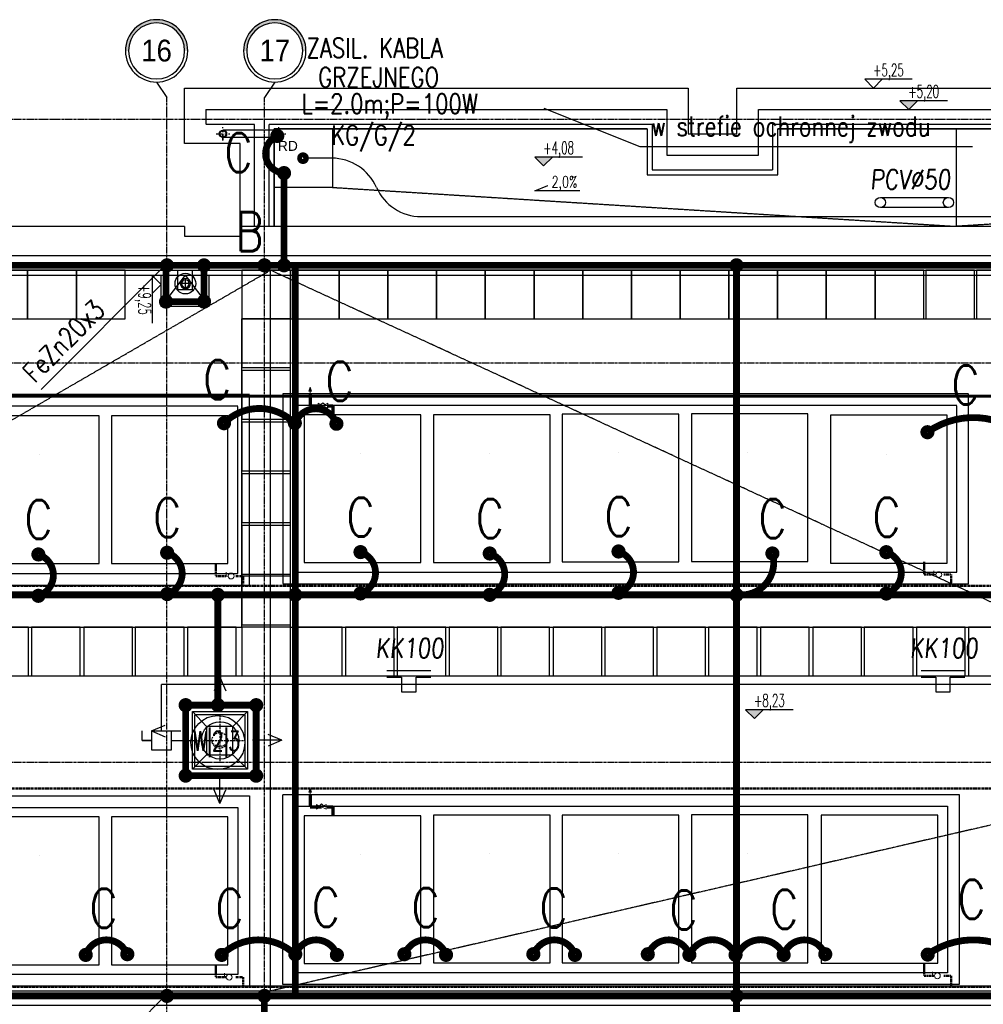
# Model space of a CAD drawing. Extents: x 3880 to 129921, y -116796 to -57711.
# Tile 69 of 110: x 54706 to 55695, y -92002 to -90991. Entities that reach past the tile are written whole.
import ezdxf
from ezdxf.enums import TextEntityAlignment as Align

# ---------------------------------------------------------------- set-up
doc = ezdxf.new("R2010")
doc.units = 0
doc.header["$LTSCALE"] = 2
for name, pattern in [('CENTER', [2, 1.25, -0.25, 0.25, -0.25]), ('DASHDOT2', [12.7, 6.35, -3.175, 0, -3.175]), ('DASHED', [0.75, 0.5, -0.25]), ('DIVIDE2', [0.625, 0.25, -0.125, 0, -0.125, 0, -0.125]), ('HIDDEN2', [0.1875, 0.125, -0.0625])]:
    doc.linetypes.add(name, pattern=pattern)
doc.layers.get('0').update_dxf_attribs({"color": 101, "linetype": 'CONTINUOUS'})
for name, color, linetype, lineweight in [('2DH_PLS_glp', 202, 'DASHED', 50), ('2DH_PLS_glz', 86, 'CONTINUOUS', 70), ('2DH_SYM', 41, 'CONTINUOUS', 18)]:
    doc.layers.add(name, color=color, linetype=linetype, lineweight=lineweight)
for name, color, linetype in [('E35', 6, 'CONTINUOUS'), ('E50', 3, 'CONTINUOUS'), ('Ins-kan', 54, 'CONTINUOUS'), ('Ins-went', 141, 'CONTINUOUS'), ('Ins-wod', 152, 'CONTINUOUS'), ('KOLEKTORY_BMK_SOLAR_2_51', 1, 'CONTINUOUS'), ('m-went-urządzenia', 51, 'CONTINUOUS'), ('Opis-rzedne', 52, 'CONTINUOUS'), ('Opis-spadki', 61, 'CONTINUOUS'), ('Opis-wykonczen', 2, 'CONTINUOUS'), ('Os-osie glowne', 1, 'CENTER'), ('Os-osie-opis', 2, 'CONTINUOUS'), ('Pzt-chodniki-hatch', 252, 'CONTINUOUS'), ('W-idok', 9, 'CONTINUOUS'), ('W-izol-w', 144, 'CONTINUOUS'), ('W-widok-spadki', 61, 'CONTINUOUS')]:
    doc.layers.add(name, color=color, linetype=linetype)
doc.styles.add('CP_ATTR', font='ROMANS.SHX')
doc.styles.add('dwg_opis duży', font='ARIAL.TTF', dxfattribs={"width": 0.9})
doc.styles.add('dwg_opis podstawowy', font='romans.shx', dxfattribs={"width": 0.9})
doc.styles.add('ROMANS', font='romans', dxfattribs={"width": 0.85})
doc.styles.add('TYTUL2', font='ARIAL.TTF')

# ---------------------------------------------------------------- blocks, each defined once
blk = doc.blocks.new('A$C396C56EA')
at = {"layer": 'E35'}
for p, q in [((0, 0), (45, 0)), ((0, -6.9), (15, -6.9)), ((15, -6.9), (15, -21.9)), ((30, -21.9), (30, -6.9)), ((30, -6.9), (45, -6.9)), ((15, -21.9), (30, -21.9))]:
    blk.add_line(p, q, dxfattribs=at)
blk = doc.blocks.new('_gkjgskfjgkdfh')
at = {"linetype": 'DASHDOT2', "ltscale": 0.5}
for points in [[(-7, 0), (7, 0)], [(0, -7), (0, 7)], [(0, 0), (0, -7)]]:
    blk.add_lwpolyline(points, dxfattribs=at)
at = {"ltscale": 2}
for radius in [3.75, 3.25]:
    blk.add_circle((0, 0), radius, dxfattribs=at)
blk = doc.blocks.new('SPADKI')
at = {"ltscale": 25}
blk.add_lwpolyline([(0, 0), (0, -70), (-8, -50), (-8, -50)], dxfattribs=at)
at = {"ltscale": 25, "style": 'ROMANS', "width": 0.7}
blk.add_attdef('SP%', text='', height=18, rotation=90, dxfattribs=at).set_placement((-4.9, -24), align=Align.CENTER)
blk = doc.blocks.new('dwg_kota kons 50')
blk.add_hatch(color=256).paths.add_polyline_path([(9, 9), (-9, 9), (0, 0)])
blk.add_lwpolyline([(39.75, 9), (-9, 9), (0, 0), (9, 9)])
at = {"style": 'dwg_opis podstawowy', "width": 0.6}
blk.add_attdef('KOTA_KONS', text='', height=12.75, dxfattribs=at).set_placement((15.375, 8.25), align=Align.BOTTOM_CENTER)
blk = doc.blocks.new('dwg_kota arch 50')
blk.add_lwpolyline([(39.75, 9), (-9, 9), (0, 0), (9, 9)])
at = {"style": 'dwg_opis podstawowy', "width": 0.6}
blk.add_attdef('KOTA_ARCH', text='', height=12.75, dxfattribs=at).set_placement((15.375, 8.25), align=Align.BOTTOM_CENTER)
blk = doc.blocks.new('_opis_osi_liczbowy')
blk.add_hatch(color=256).paths.add_polyline_path([(32, 32), (32, 28.8, -1), (32, -28.8), (32, -32, 1)])
for radius in [32, 28.8]:
    blk.add_circle((32, 0), radius)
at = {"style": 'dwg_opis duży', "width": 0.9}
blk.add_attdef('AXNAMEH', text='', height=22.4, rotation=90, dxfattribs=at).set_placement((32, 0), align=Align.MIDDLE_CENTER)
blk = doc.blocks.new('CPHS_858')
for p, q in [((0, 0.75), (-0.15, 0.35)), ((-0.15, 0.35), (0.15, 0.35)), ((0.15, 0.35), (0, 0.75)), ((0, 0), (0, 0.35))]:
    blk.add_line(p, q)
blk.add_solid([(-0.15, 0.35), (0, 0.75), (0.15, 0.35)])
at = {"linetype": 'ByBlock', "style": 'CP_ATTR', "flags": 9}
for tag in ['OTHER', 'WEIGHT', 'VOLTAGE', 'POWER', 'FLOW', 'TEMPERATURE', 'PN', 'DN', 'CHARACTER', 'ORDER-NO', 'PRODUCT-TYPE', 'ARTICLE', 'PRODUCER', 'NUMBER', 'GROUP', 'NAME']:
    blk.add_attdef(tag, text='', height=0.00005, dxfattribs=at).set_placement((-0.09, -0.02), align=Align.MIDDLE_LEFT)
blk = doc.blocks.new('CPHS_873')
for p, q in [((0, 0.3), (0, 0.5)), ((0, 0.5), (0.4, 0.5))]:
    blk.add_line(p, q)
blk.add_circle((0, 0), 0.3)
at = {"linetype": 'ByBlock', "style": 'CP_ATTR', "flags": 9}
for tag in ['OTHER', 'WEIGHT', 'VOLTAGE', 'POWER', 'FLOW', 'TEMPERATURE', 'PN', 'DN', 'CHARACTER', 'ORDER-NO', 'PRODUCT-TYPE', 'ARTICLE', 'PRODUCER', 'NUMBER', 'GROUP', 'NAME']:
    blk.add_attdef(tag, text='', height=0.00005, dxfattribs=at).set_placement((-0.09, -0.02), align=Align.MIDDLE_LEFT)
blk = doc.blocks.new('CPHS_009')
for p, q in [((-0.5, 0.25), (0.5, -0.25)), ((0.5, 0.25), (-0.5, -0.25)), ((-0.5, -0.25), (-0.5, 0.25)), ((-0.2, 0.1), (0, 0.3)), ((0, 0.3), (0.2, 0.1)), ((0.5, -0.25), (0.5, 0.25))]:
    blk.add_line(p, q)
at = {"linetype": 'ByBlock', "style": 'CP_ATTR', "flags": 9}
for tag in ['NAME', 'GROUP', 'NUMBER', 'PRODUCER', 'ARTICLE', 'PRODUCT-TYPE', 'ORDER-NO', 'CHARACTER', 'DN', 'PN', 'TEMPERATURE', 'FLOW', 'POWER', 'VOLTAGE', 'WEIGHT', 'OTHER']:
    blk.add_attdef(tag, text='', height=0.00005, dxfattribs=at).set_placement((-0.09, -0.02), align=Align.MIDDLE_LEFT)
blk = doc.blocks.new('_STRZAŁKA_WENT')
for q in [(-6, -14), (0, -30.2), (6, -14)]:
    blk.add_line((0, 0), q)

msp = doc.modelspace()

# ---------------------------------------------------------------- linework, layer by layer
at = {"color": 4, "linetype": 'DASHED', "ltscale": 2}
for p, q in [((54911.709, -91705.055), (54911.709, -91753.022)), ((54886.036, -91730.728), (54937.383, -91730.728))]:
    msp.add_line(p, q, dxfattribs=at)
at = {"color": 4, "ltscale": 2}
msp.add_circle((54912.056, -91730.728), 19.183, dxfattribs=at)
at = {"color": 4, "linetype": 'DASHED', "ltscale": 2}
msp.add_circle((54911.709, -91730.728), 8, dxfattribs=at)
msp.add_ellipse((54911.709, -91730.728), major_axis=(-8, 0), ratio=0.75, start_param=0, end_param=3.14159265, dxfattribs=at)
at = {"layer": '2DH_PLS_glp'}
for p, q in [((55634.64, -91547.488), (55634.64, -91555.569)), ((54907.786, -91548.91), (54907.786, -91556.99)), ((54907.786, -91550.103), (54907.786, -91561.99)), ((55634.64, -91548.681), (55634.64, -91560.569)), ((54907.786, -91561.99), (54918.145, -91561.99)), ((54928.145, -91561.99), (54935.648, -91561.99)), ((54935.648, -91561.99), (54935.648, -91571.937)), ((55634.64, -91560.569), (55644.999, -91560.569)), ((55654.999, -91560.569), (55662.502, -91560.569)), ((55662.502, -91560.569), (55662.502, -91570.516)), ((54215.861, -91571.937), (57884.164, -91572.348)), ((57212.899, -91780.224), (53518.435, -91780.224)), ((54907.786, -91960.699), (54907.786, -91968.779)), ((54907.786, -91961.892), (54907.786, -91973.779)), ((55634.64, -91959.277), (55634.64, -91967.358)), ((55634.64, -91960.47), (55634.64, -91972.358)), ((55634.64, -91972.358), (55644.999, -91972.358)), ((55654.999, -91972.358), (55662.502, -91972.358)), ((55662.502, -91972.358), (55662.502, -91982.304)), ((54907.786, -91973.779), (54918.145, -91973.779)), ((54928.145, -91973.779), (54935.648, -91973.779)), ((54935.648, -91973.779), (54935.648, -91983.726)), ((54215.861, -91983.726), (61749.61, -91983.726))]:
    msp.add_line(p, q, dxfattribs=at)
at = {"layer": '2DH_PLS_glz'}
for p, q in [((55004.547, -91375.617), (55004.547, -91387.098)), ((53526.181, -91377.037), (58587.485, -91377.331)), ((55004.547, -91387.098), (55016.102, -91387.098)), ((55022.102, -91387.098), (55027.762, -91387.098)), ((55027.762, -91387.098), (55027.762, -91396.327)), ((55004.547, -91787.406), (55004.547, -91798.887)), ((55004.547, -91798.887), (55016.102, -91798.887)), ((55022.102, -91798.887), (55027.762, -91798.887)), ((55027.762, -91798.887), (55027.762, -91808.116))]:
    msp.add_line(p, q, dxfattribs=at)
at = {"layer": 'E35'}
for p, q in [((55244.337, -91081.631), (55342.904, -91121.198)), ((55342.904, -91121.198), (55684.436, -91121.198)), ((54728.379, -91370.368), (54857.547, -91241.2)), ((54728.379, -91370.368), (54857.547, -91241.2)), ((54728.379, -92120.368), (54857.547, -91991.2)), ((54728.379, -92120.368), (54857.547, -91991.2))]:
    msp.add_line(p, q, dxfattribs=at)
at = {"layer": 'E35', "ltscale": 0.5}
msp.add_line((54832.002, -91730.863), (54832.002, -91720.863), dxfattribs=at)
at = {"layer": 'E35', "elevation": -1180.5}
for points in [[(55589.752, -91173.284), (55659.635, -91173.284)], [(55659.635, -91183.779), (55589.752, -91183.779)]]:
    msp.add_lwpolyline(points, dxfattribs=at)
at = {"layer": 'E35', "ltscale": 0.5}
for points in [[(54862.002, -91740.863), (54842.002, -91740.863), (54842.002, -91720.863), (54862.002, -91720.863)], [(54842.002, -91730.863), (54832.002, -91730.863), (54832.002, -91730.863), (54842.002, -91730.863)]]:
    msp.add_lwpolyline(points, close=True, dxfattribs=at)
at = {"layer": 'E35'}
for centre in [(55589.752, -91178.532, -1180.5), (55659.635, -91178.532, -1180.5)]:
    msp.add_circle(centre, 5.248, dxfattribs=at)
at = {"layer": 'E50'}
for p, q in [((55026.758, -91133.022), (54997.164, -91133.022)), ((55118.403, -91193.008), (56214.684, -91193.008)), ((56298.35, -91673.295), (54852.002, -91673.295)), ((54852.002, -91720.863), (54852.002, -91673.295)), ((54862.002, -91730.863), (54886.043, -91730.863))]:
    msp.add_line(p, q, dxfattribs=at)
at = {"layer": 'E50', "const_width": 7}
for points in [[(54974.506, -91110.187, 1), (54967.006, -91110.187, 1)], [(54997.164, -91130.522, -1), (54997.164, -91135.522, -1)], [(54981.435, -91148.315, 1), (54973.935, -91148.315, 1)], [(54953.797, -91243.022, -1), (54961.297, -91243.022, -1)], [(55438.386, -91243.022, -1), (55445.886, -91243.022, -1)], [(54916.062, -91408.85, -1), (54916.062, -91401.35, -1)], [(54988.77, -91408.711, -1), (54988.77, -91401.211, -1)], [(55031.49, -91409.421, 1), (55031.49, -91401.921, 1)], [(55638.092, -91418.077, 1), (55638.092, -91410.577, 1)], [(54721.794, -91539.828, -1), (54729.294, -91539.828, -1)], [(54853.975, -91538.053, -1), (54861.475, -91538.053, -1)], [(55052.438, -91537.422, -1), (55059.938, -91537.422, -1)], [(55185.066, -91538.844, -1), (55192.566, -91538.844, -1)], [(55317.245, -91536.77, -1), (55324.745, -91536.77, -1)], [(55475.201, -91538.844, -1), (55482.701, -91538.844, -1)], [(55592.088, -91537.483, -1), (55599.588, -91537.483, -1)], [(54721.794, -91582.284, -1), (54729.294, -91582.284, -1)], [(54853.975, -91580.51, -1), (54861.475, -91580.51, -1)], [(54906.041, -91581.301, -1), (54913.541, -91581.301, -1)], [(54985.47, -91581.301, -1), (54992.97, -91581.301, -1)], [(55052.438, -91579.879, -1), (55059.938, -91579.879, -1)], [(55185.066, -91581.301, -1), (55192.566, -91581.301, -1)], [(55317.245, -91579.227, -1), (55324.745, -91579.227, -1)], [(55438.386, -91581.301, -1), (55445.886, -91581.301, -1)], [(55438.386, -91581.301, -1), (55445.886, -91581.301, -1)], [(55592.088, -91579.939, -1), (55599.588, -91579.939, -1)], [(54872.988, -91694.548, -1), (54880.488, -91694.548, -1)], [(54906.041, -91694.548, -1), (54913.541, -91694.548, -1)], [(54945.354, -91694.548, -1), (54952.854, -91694.548, -1)], [(54872.988, -91766.908, -1), (54880.488, -91766.908, -1)], [(54945.354, -91766.908, -1), (54952.854, -91766.908, -1)], [(54774.144, -91954.67, -1), (54774.144, -91947.17, -1)], [(54816.864, -91953.96, -1), (54816.864, -91946.46, -1)], [(54913.725, -91954.67, -1), (54913.725, -91947.17, -1)], [(54989.22, -91953.96, -1), (54989.22, -91946.46, -1)], [(55031.94, -91954.67, 1), (55031.94, -91947.17, 1)], [(55101.255, -91953.96, -1), (55101.255, -91946.46, -1)], [(55143.975, -91954.67, 1), (55143.975, -91947.17, 1)], [(55233.593, -91953.96, -1), (55233.593, -91946.46, -1)], [(55276.313, -91954.67, 1), (55276.313, -91947.17, 1)], [(55351.05, -91953.96, -1), (55351.05, -91946.46, -1)], [(55393.77, -91954.67, -1), (55393.77, -91947.17, -1)], [(55441.127, -91954.67, -1), (55441.127, -91947.17, -1)], [(55490.502, -91954.67, -1), (55490.502, -91947.17, -1)], [(55533.222, -91953.96, 1), (55533.222, -91946.46, 1)], [(55638.397, -91954.344, 1), (55638.397, -91946.844, 1)], [(54961.297, -91993.022, -1), (54953.797, -91993.022, -1)], [(55445.886, -91993.022, -1), (55438.386, -91993.022, -1)]]:
    msp.add_lwpolyline(points, format="xyb", close=True, dxfattribs=at)
for points in [[(54970.756, -91110.187, 0.78481799), (54977.013, -91148.129, 2.21832926)], [(54916.062, -91405.1, -0.41765145), (54988.321, -91404.999, -2.21832926)], [(55031.49, -91405.671, 0.71386373), (54989.22, -91404.999, 2.21832926)], [(55732.838, -91414.709, 0.31998417), (55638.525, -91414.038, 2.21832926)], [(54725.544, -91539.828, -0.71386373), (54726.216, -91582.098, -2.21832926)], [(54857.725, -91538.053, -0.71386373), (54858.397, -91580.324, -2.21832926)], [(55056.188, -91537.422, -0.71386373), (55056.86, -91579.693, -2.21832926)], [(55188.816, -91538.844, -0.71386373), (55189.488, -91581.115, -2.21832926)], [(55320.995, -91536.77, -0.71386373), (55321.667, -91579.041, -2.21832926)], [(55478.951, -91538.844, -0.54263803), (55442.808, -91581.115, -2.21832926)], [(55595.838, -91537.483, -0.71386373), (55596.51, -91579.753, -2.21832926)], [(54774.144, -91950.92, -0.71386373), (54816.415, -91950.248, -2.21832926)], [(54913.725, -91950.92, -0.40213325), (54988.77, -91950.248, -2.21832926)], [(55031.94, -91950.92, 0.71386373), (54989.669, -91950.248, 2.21832926)], [(55143.975, -91950.92, 0.71386373), (55101.704, -91950.248, 2.21832926)], [(55276.313, -91950.92, 0.71386373), (55234.042, -91950.248, 2.21832926)], [(55393.77, -91950.92, 0.71386373), (55351.499, -91950.248, 2.21832926)], [(55441.127, -91950.92, 0.65773453), (55393.77, -91950.92, 2.21832926)], [(55443.145, -91950.92, -0.65773453), (55490.502, -91950.92, -2.21832926)], [(55490.502, -91950.92, -0.71386373), (55532.773, -91950.248, -2.21832926)], [(55732.838, -91950.92, 0.31998417), (55638.525, -91950.248, 2.21832926)]]:
    msp.add_lwpolyline(points, format="xyb", dxfattribs=at)
for points in [[(54977.685, -91243.022), (54977.685, -91148.315)], [(53609.547, -91243.022), (62552.547, -91243.022)], [(54856.553, -91243.022), (54856.553, -91280.239), (54895.553, -91280.239), (54895.553, -91243.022)], [(54989.22, -91243.022), (54989.22, -91993.022)], [(55442.136, -91243.022), (55442.136, -91993.022)], [(53450.164, -91581.301), (55957.547, -91581.301)], [(54909.791, -91694.548), (54909.791, -91581.301)], [(54876.738, -91694.548), (54949.104, -91694.548), (54949.104, -91766.908), (54876.738, -91766.908), (54876.738, -91694.548)], [(53450.164, -91993.022), (62552.547, -91993.022)], [(55442.136, -91993.022), (55442.136, -95504.895)]]:
    msp.add_lwpolyline(points, dxfattribs=at)
at = {"layer": 'E50', "ltscale": 15, "const_width": 7}
for points in [[(54857.638, -91246.771, 1), (54857.456, -91239.273, 1)], [(54895.644, -91246.771, 1), (54895.462, -91239.273, 1)], [(54977.594, -91246.771, -1), (54977.776, -91239.273, -1)], [(54856.644, -91283.988, 1), (54856.462, -91276.49, 1)], [(54895.644, -91283.988, 1), (54895.462, -91276.49, 1)], [(54857.638, -91996.771, 1), (54857.456, -91989.273, 1)]]:
    msp.add_lwpolyline(points, format="xyb", close=True, dxfattribs=at)
at = {"layer": 'E50', "linetype": 'DIVIDE2', "ltscale": 70, "const_width": 7}
msp.add_lwpolyline([(54957.547, -91993.022), (54957.547, -95743.022)], dxfattribs=at)
at = {"layer": 'E50', "color": 6}
msp.add_circle((54909.736, -91732.909), 27.715, dxfattribs=at)
at = {"layer": 'E50'}
for centre, start, end in [((55026.758, -91183.022), 23.58696, 90), ((55118.403, -91143.008), 203.58696, 270)]:
    msp.add_arc(centre, 50, start, end, dxfattribs=at)
at = {"layer": 'Ins-kan', "ltscale": 0.2}
for p, q in [((54881.708, -91261.765), (54871.208, -91261.765)), ((54876.458, -91267.015), (54876.458, -91256.515))]:
    msp.add_line(p, q, dxfattribs=at)
msp.add_circle((54876.458, -91261.765), 10.574, dxfattribs=at)
at = {"layer": 'Ins-kan', "ltscale": 0.2, "extrusion": (7.24454e-71, 9.7811e-55, -1)}
for major_axis in [(3.712, 3.712), (2.722, 2.722)]:
    msp.add_ellipse((54876.458, -91261.765), major_axis=major_axis, ratio=1, start_param=3.92699082, end_param=10.21017612, dxfattribs=at)
at = {"layer": 'KOLEKTORY_BMK_SOLAR_2_51'}
for points in [[(55118.059, -91548.045), (55118.059, -91396.327), (54998.449, -91396.327), (54998.449, -91548.045)], [(55250.688, -91548.045), (55250.688, -91396.327), (55131.078, -91396.327), (55131.078, -91548.045)], [(55382.867, -91547.393), (55382.867, -91395.675), (55263.257, -91395.675), (55263.257, -91547.393)], [(55515.408, -91547.178), (55515.408, -91395.459), (55395.798, -91395.459), (55395.798, -91547.178)], [(54787.978, -91549.252), (54787.978, -91397.533), (54668.368, -91397.533), (54668.368, -91549.252)], [(54920.157, -91549.252), (54920.157, -91397.533), (54800.547, -91397.533), (54800.547, -91549.252)], [(55658.27, -91548.681), (55658.27, -91396.963), (55538.66, -91396.963), (55538.66, -91548.681)], [(54787.978, -91961.041), (54787.978, -91809.322), (54668.368, -91809.322), (54668.368, -91961.041)], [(54920.157, -91961.041), (54920.157, -91809.322), (54800.547, -91809.322), (54800.547, -91961.041)], [(55118.059, -91959.834), (55118.059, -91808.116), (54998.449, -91808.116), (54998.449, -91959.834)], [(55250.688, -91959.182), (55250.688, -91807.464), (55131.078, -91807.464), (55131.078, -91959.182)], [(55382.867, -91959.182), (55382.867, -91807.464), (55263.257, -91807.464), (55263.257, -91959.182)], [(55515.408, -91958.967), (55515.408, -91807.248), (55395.798, -91807.248), (55395.798, -91958.967)], [(55648.72, -91959.277), (55648.72, -91807.559), (55529.11, -91807.559), (55529.11, -91959.277)]]:
    msp.add_lwpolyline(points, close=True, dxfattribs=at)
at = {"layer": 'm-went-urządzenia', "color": 8, "linetype": 'HIDDEN2', "ltscale": 2}
for p, q in [((54883.683, -91716.46), (54883.666, -91716.46)), ((54883.666, -91745.476), (54883.683, -91745.476))]:
    msp.add_line(p, q, dxfattribs=at)
at = {"layer": 'Opis-wykonczen'}
for points in [[(55056.284, -91436.123), (55056.284, -91436.112)], [(55188.912, -91436.123), (55188.912, -91436.112)], [(55321.091, -91435.471), (55321.091, -91435.46)], [(55453.632, -91435.256), (55453.632, -91435.245)], [(55596.494, -91436.759), (55596.494, -91436.748)], [(54726.202, -91437.33), (54726.202, -91437.319)], [(54858.381, -91437.33), (54858.381, -91437.319)], [(54726.202, -91849.119), (54726.202, -91849.108)], [(54858.381, -91849.119), (54858.381, -91849.108)], [(55056.284, -91847.912), (55056.284, -91847.901)], [(55188.912, -91847.26), (55188.912, -91847.249)], [(55321.091, -91847.26), (55321.091, -91847.249)], [(55453.632, -91847.045), (55453.632, -91847.034)], [(55586.944, -91847.355), (55586.944, -91847.344)]]:
    msp.add_lwpolyline(points, dxfattribs=at)
at = {"layer": 'Os-osie glowne'}
for points in [[(54857.547, -96575.018), (54857.547, -91070.848)], [(54957.547, -96575.018), (54957.547, -91070.848)], [(50525.547, -91093.022), (62792.547, -91093.022)], [(50525.547, -91243.022), (62792.547, -91243.022)], [(50525.547, -91343.022), (62792.547, -91343.022)], [(50525.547, -91753.022), (62792.547, -91753.022)], [(50525.547, -91993.022), (62792.547, -91993.022)]]:
    msp.add_lwpolyline(points, dxfattribs=at)
at = {"layer": 'Os-osie-opis'}
for points in [[(54846.887, -91054.848), (54857.547, -91070.848)], [(54968.208, -91054.848), (54957.547, -91070.848)]]:
    msp.add_lwpolyline(points, dxfattribs=at)
at = {"layer": 'Pzt-chodniki-hatch'}
for points in [[(54664.547, -91248.022), (54664.547, -91298.022), (54714.547, -91298.022), (54714.547, -91248.022)], [(54714.547, -91248.022), (54714.547, -91298.022), (54764.547, -91298.022), (54764.547, -91248.022)], [(54764.547, -91248.022), (54764.547, -91298.022), (54814.547, -91298.022), (54814.547, -91248.022)], [(54934.303, -91248.022), (54934.303, -91298.022), (54984.303, -91298.022), (54984.303, -91248.022)], [(54984.303, -91248.022), (54984.303, -91298.022), (55034.303, -91298.022), (55034.303, -91248.022)], [(55034.303, -91248.022), (55034.303, -91298.022), (55084.303, -91298.022), (55084.303, -91248.022)], [(55084.303, -91248.022), (55084.303, -91298.022), (55134.303, -91298.022), (55134.303, -91248.022)], [(55134.303, -91248.022), (55134.303, -91298.022), (55184.303, -91298.022), (55184.303, -91248.022)], [(55184.303, -91248.022), (55184.303, -91298.022), (55234.303, -91298.022), (55234.303, -91248.022)], [(55234.303, -91248.022), (55234.303, -91298.022), (55284.303, -91298.022), (55284.303, -91248.022)], [(55284.303, -91248.022), (55284.303, -91298.022), (55334.303, -91298.022), (55334.303, -91248.022)], [(55334.303, -91248.022), (55334.303, -91298.022), (55384.303, -91298.022), (55384.303, -91248.022)], [(55384.303, -91248.022), (55384.303, -91298.022), (55434.303, -91298.022), (55434.303, -91248.022)], [(55434.303, -91248.022), (55434.303, -91298.022), (55484.303, -91298.022), (55484.303, -91248.022)], [(55484.303, -91248.022), (55484.303, -91298.022), (55534.303, -91298.022), (55534.303, -91248.022)], [(55534.303, -91248.022), (55534.303, -91298.022), (55584.303, -91298.022), (55584.303, -91248.022)], [(55584.303, -91248.022), (55584.303, -91298.022), (55634.303, -91298.022), (55634.303, -91248.022)], [(55636.303, -91248.022), (55636.303, -91298.022), (55686.303, -91298.022), (55686.303, -91248.022)], [(55688.303, -91248.022), (55688.303, -91298.022), (55738.303, -91298.022), (55738.303, -91248.022)], [(54934.303, -91298.022), (54934.303, -91348.022), (54984.303, -91348.022), (54984.303, -91298.022)], [(54934.303, -91351.022), (54934.303, -91401.022), (54984.303, -91401.022), (54984.303, -91351.022)], [(54934.303, -91404.022), (54934.303, -91454.022), (54984.303, -91454.022), (54984.303, -91404.022)], [(54934.303, -91457.022), (54934.303, -91507.022), (54984.303, -91507.022), (54984.303, -91457.022)], [(54934.303, -91510.022), (54934.303, -91560.022), (54984.303, -91560.022), (54984.303, -91510.022)], [(54934.303, -91562.022), (54934.303, -91612.022), (54984.303, -91612.022), (54984.303, -91562.022)], [(54665.547, -91614.548), (54665.547, -91664.548), (54715.547, -91664.548), (54715.547, -91614.548)], [(54718.547, -91614.548), (54718.547, -91664.548), (54768.547, -91664.548), (54768.547, -91614.548)], [(54772.047, -91614.548), (54772.047, -91664.548), (54822.047, -91664.548), (54822.047, -91614.548)], [(54825.047, -91614.548), (54825.047, -91664.548), (54875.047, -91664.548), (54875.047, -91614.548)], [(54878.547, -91614.548), (54878.547, -91664.548), (54928.547, -91664.548), (54928.547, -91614.548)], [(54934.303, -91614.548), (54934.303, -91664.548), (54984.303, -91664.548), (54984.303, -91614.548)], [(54987.303, -91614.548), (54987.303, -91664.548), (55037.303, -91664.548), (55037.303, -91614.548)], [(55040.803, -91614.548), (55040.803, -91664.548), (55090.803, -91664.548), (55090.803, -91614.548)], [(55093.803, -91614.548), (55093.803, -91664.548), (55143.803, -91664.548), (55143.803, -91614.548)], [(55147.303, -91614.548), (55147.303, -91664.548), (55197.303, -91664.548), (55197.303, -91614.548)], [(55200.303, -91614.548), (55200.303, -91664.548), (55250.303, -91664.548), (55250.303, -91614.548)], [(55253.803, -91614.548), (55253.803, -91664.548), (55303.803, -91664.548), (55303.803, -91614.548)], [(55306.803, -91614.548), (55306.803, -91664.548), (55356.803, -91664.548), (55356.803, -91614.548)], [(55360.303, -91614.548), (55360.303, -91664.548), (55410.303, -91664.548), (55410.303, -91614.548)], [(55413.303, -91614.548), (55413.303, -91664.548), (55463.303, -91664.548), (55463.303, -91614.548)], [(55466.803, -91614.548), (55466.803, -91664.548), (55516.803, -91664.548), (55516.803, -91614.548)], [(55520.303, -91614.548), (55520.303, -91664.548), (55570.303, -91664.548), (55570.303, -91614.548)], [(55573.303, -91614.548), (55573.303, -91664.548), (55623.303, -91664.548), (55623.303, -91614.548)], [(55626.803, -91614.548), (55626.803, -91664.548), (55676.803, -91664.548), (55676.803, -91614.548)], [(55680.303, -91614.548), (55680.303, -91664.548), (55730.303, -91664.548), (55730.303, -91614.548)]]:
    msp.add_lwpolyline(points, close=True, dxfattribs=at)
at = {"layer": 'W-idok', "linetype": 'DASHED', "ltscale": 0.5}
for p, q in [((54897.547, -91083.022), (55370.547, -91083.022)), ((55464.547, -91083.022), (55870.547, -91083.022)), ((54897.547, -91098.022), (54947.547, -91098.022)), ((54947.547, -91203.022), (54947.547, -91098.022)), ((54962.547, -91203.022), (54962.547, -91098.022)), ((54962.547, -91098.022), (55355.547, -91098.022)), ((55479.547, -91098.022), (55855.547, -91098.022)), ((54937.31, -91704.46), (54885.807, -91704.46)), ((54885.807, -91704.46), (54885.807, -91757.476)), ((54937.31, -91704.46), (54937.31, -91757.476)), ((54898.247, -91716.46), (54898.247, -91745.476)), ((54925.31, -91716.46), (54898.247, -91716.46)), ((54925.31, -91745.476), (54925.31, -91716.46)), ((54898.247, -91745.476), (54925.31, -91745.476)), ((54937.31, -91757.476), (54885.807, -91757.476))]:
    msp.add_line(p, q, dxfattribs=at)
for points in [[(54897.547, -91083.022), (54897.547, -91098.022)], [(55370.547, -91083.022), (55370.547, -91130.022), (55464.547, -91130.022), (55464.547, -91083.022)], [(55355.547, -91098.022), (55355.547, -91145.022), (55479.547, -91145.022), (55479.547, -91098.022)], [(53460.047, -91333.022), (53599.547, -91333.022), (53599.547, -91233.022), (62562.547, -91233.022), (62562.547, -92003.022), (53460.047, -92003.022)], [(53460.047, -91348.022), (53614.547, -91348.022), (53614.547, -91248.022), (62547.547, -91248.022), (62547.547, -91988.022), (53460.047, -91988.022)], [(54895.553, -91248.022), (54895.553, -91280.239), (54856.553, -91280.239), (54856.553, -91248.022)]]:
    msp.add_lwpolyline(points, dxfattribs=at)
at = {"layer": 'W-idok'}
for points in [[(54967.547, -91203.022), (54967.547, -91103.022), (55350.547, -91103.022)], [(55484.547, -91103.022), (55850.547, -91103.022)], [(54967.547, -91104.271), (54915.047, -91104.271)], [(54967.547, -91111.77), (54915.047, -91111.77)], [(54934.303, -91614.548), (54934.303, -91298.022)], [(54984.303, -91298.022), (55638.236, -91298.022)], [(54984.303, -91614.548), (54984.303, -91298.022)], [(55638.236, -91298.022), (56417.547, -91298.022)], [(53510.047, -91614.548), (54934.303, -91614.548)], [(54984.303, -91614.548), (55638.236, -91614.548)], [(55638.236, -91614.548), (56368.547, -91614.548)], [(53460.047, -91664.548), (56368.547, -91664.548)]]:
    msp.add_lwpolyline(points, dxfattribs=at)
at = {"layer": 'W-idok', "linetype": 'DASHED', "ltscale": 0.5}
for points in [[(54868.553, -91248.022), (54883.553, -91248.022), (54883.553, -91268.239), (54868.553, -91268.239)], [(54942.157, -91375.533), (54249.595, -91375.533), (54249.595, -91571.467), (54942.157, -91571.467)], [(55680.27, -91374.963), (54976.449, -91374.963), (54976.449, -91570.045), (55680.27, -91570.045)], [(54930.157, -91387.533), (54261.595, -91387.533), (54261.595, -91559.467), (54930.157, -91559.467)], [(55668.27, -91386.963), (54988.449, -91386.963), (54988.449, -91558.045), (55668.27, -91558.045)], [(54249.595, -91787.537), (54942.157, -91787.537), (54942.157, -91983.041), (54249.595, -91983.041)], [(54976.449, -91786.116), (55670.72, -91786.116), (55670.72, -91981.277), (54976.449, -91981.277)], [(54261.595, -91799.537), (54930.157, -91799.537), (54930.157, -91971.041), (54261.595, -91971.041)], [(54988.449, -91798.116), (55658.72, -91798.116), (55658.72, -91969.277), (54988.449, -91969.277)]]:
    msp.add_lwpolyline(points, close=True, dxfattribs=at)
at = {"layer": 'W-izol-w', "linetype": 'Continuous'}
for p, q in [((54875.547, -91203.022), (53569.547, -91203.022)), ((56402.547, -91203.022), (54932.547, -91203.022)), ((54883.683, -91701.015), (54898.247, -91716.46)), ((54883.683, -91701.015), (54940.197, -91701.015)), ((54883.683, -91760.249), (54883.683, -91701.015)), ((54925.31, -91716.46), (54940.197, -91701.015)), ((54940.197, -91701.015), (54940.197, -91760.249)), ((54883.683, -91760.249), (54898.247, -91745.476)), ((54925.31, -91745.476), (54940.197, -91760.249)), ((54940.197, -91760.249), (54883.683, -91760.249))]:
    msp.add_line(p, q, dxfattribs=at)
for points in [[(54932.547, -91203.022), (54932.547, -91118.022), (54875.547, -91118.022), (54875.547, -91118.022), (54875.547, -91118.022), (54875.547, -91061.022), (55392.547, -91061.022)], [(55392.547, -91061.022), (55392.547, -91108.022), (55442.547, -91108.022), (55442.547, -91061.022)], [(55442.547, -91061.022), (55892.547, -91061.022)], [(55350.547, -91103.022), (54967.547, -91103.022), (54967.547, -91203.022)], [(55350.547, -91103.022), (55350.547, -91150.022), (55484.547, -91150.022), (55484.547, -91103.022)], [(55850.547, -91103.022), (55484.547, -91103.022)], [(54875.547, -91203.022), (54875.547, -91213.022), (54932.547, -91213.022), (54932.547, -91203.022)], [(53460.047, -91353.022), (53619.547, -91353.022), (53619.547, -91253.022), (62542.547, -91253.022), (62542.547, -91983.022), (53460.047, -91983.022)], [(54900.553, -91253.022), (54900.553, -91285.239), (54851.553, -91285.239), (54851.553, -91253.022)], [(54876.053, -91253.239), (54851.553, -91285.239)], [(54876.053, -91253.239), (54900.553, -91285.239)]]:
    msp.add_lwpolyline(points, dxfattribs=at)
at = {"layer": 'W-widok-spadki', "linetype": 'DASHED', "ltscale": 0.5}
msp.add_lwpolyline([(54967.547, -91103.022), (55027.547, -91103.022), (55027.547, -91163.022), (54967.547, -91163.022)], close=True, dxfattribs=at)
for points in [[(55667.547, -91103.022), (55667.547, -91203.022)], [(55027.547, -91163.022), (55667.547, -91203.022)], [(56307.547, -91163.022), (55667.547, -91203.022)], [(53790.047, -91928.022), (54963.797, -91248.022)], [(54963.797, -91988.022), (54963.797, -91248.022)], [(55947.78, -91701.283), (54963.797, -91248.022)], [(55947.78, -91761.283), (54963.797, -91988.022)]]:
    msp.add_lwpolyline(points, dxfattribs=at)

# ---------------------------------------------------------------- block references
at = {"layer": '2DH_SYM', "xscale": 10, "yscale": 10, "zscale": 10}
for name, p in [('CPHS_858', (55004.547, -91375.617)), ('CPHS_009', (55017.597, -91387.033)), ('CPHS_858', (55004.547, -91787.406)), ('CPHS_009', (55016.102, -91798.887))]:
    msp.add_blockref(name, p, dxfattribs=at)
at = {"layer": '2DH_SYM', "xscale": 10, "yscale": 10, "zscale": 10, "rotation": 90}
for p in [(54923.362, -91561.963), (55649.778, -91560.507), (54921.429, -91973.783), (55648.283, -91972.361)]:
    msp.add_blockref('CPHS_873', p, dxfattribs=at)
at = {"layer": 'E35'}
for p in [(55083.232, -91658.937), (55631.556, -91658.937)]:
    msp.add_blockref('A$C396C56EA', p, dxfattribs=at)
at = {"layer": 'Ins-went', "xscale": -1}
msp.add_blockref('_STRZAŁKA_WENT', (54911.94, -91665.777), dxfattribs=at)
at = {"layer": 'Ins-went'}
for p, rotation in [((54841.527, -91721.008), 90), ((54911.94, -91795.487), 180)]:
    msp.add_blockref('_STRZAŁKA_WENT', p, dxfattribs=dict(at, rotation=rotation))
at = {"layer": 'Ins-went', "xscale": -1, "rotation": 270}
msp.add_blockref('_STRZAŁKA_WENT', (54975.435, -91730.632), dxfattribs=at)
at = {"layer": 'Ins-wod'}
msp.add_blockref('_gkjgskfjgkdfh', (54972.525, -91108.022), dxfattribs=at)
at = {"layer": 'Opis-rzedne'}
for name, p, values in [('dwg_kota arch 50', (55582.696, -91061.022), {'KOTA_ARCH': '+5,25'}), ('dwg_kota kons 50', (55618.888, -91083.022), {'KOTA_KONS': '+5,20'}), ('dwg_kota kons 50', (55244.148, -91140.872), {'KOTA_KONS': '+4,08'}), ('dwg_kota kons 50', (55460.478, -91708.2), {'KOTA_KONS': '+8,23'})]:
    msp.add_blockref(name, p, dxfattribs=at).add_auto_attribs(values)
ref = msp.add_blockref('dwg_kota arch 50', (54851.553, -91262.752), dxfattribs=dict(at, xscale=-1, rotation=90))
ref.add_attrib('KOTA_ARCH', '+9,25', dxfattribs={"layer": '0', "height": 12.75, "rotation": 270, "style": 'dwg_opis podstawowy', "width": 0.6}).set_placement((54824.481, -91278.127), align=Align.BOTTOM_CENTER)
at = {"layer": 'Opis-spadki', "xscale": 0.6604040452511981, "yscale": 0.6604040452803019, "zscale": 0.6604040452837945, "rotation": 270}
msp.add_blockref('SPADKI', (55281.393, -91166.518), dxfattribs=at).add_auto_attribs({'SP%': '2,0%'})
at = {"layer": 'Os-osie-opis'}
ref = msp.add_blockref('_opis_osi_liczbowy', (54846.887, -91054.848), dxfattribs=dict(at, xscale=-1, rotation=270))
ref.add_attrib('AXNAMEH', '16', dxfattribs={"layer": '0', "height": 22.4, "style": 'dwg_opis duży', "width": 0.9}).set_placement((54846.887, -91022.558), align=Align.MIDDLE_CENTER)
ref = msp.add_blockref('_opis_osi_liczbowy', (54968.208, -91054.848), dxfattribs=dict(at, xscale=-1, rotation=270))
ref.add_attrib('AXNAMEH', '17', dxfattribs={"layer": '0', "height": 22.4, "style": 'dwg_opis duży', "width": 0.9}).set_placement((54968.208, -91022.558), align=Align.MIDDLE_CENTER)
at = {"layer": 'W-idok'}
msp.add_blockref('_gkjgskfjgkdfh', (54915.047, -91108.022), dxfattribs=at)

# ---------------------------------------------------------------- texts
at = {"layer": 'E35', "style": 'ROMANS', "width": 0.8}
for s, p in [('ZASIL. KABLA ', (55076.079, -91019.868)), ('GRZEJNEGO', (55074.867, -91049.967)), ('L=2.0m;P=100W', (55086.037, -91080.066)), ('KG/G/2', (55069.5, -91110.913))]:
    msp.add_text(s, height=20, rotation=0, dxfattribs=at).set_placement(p, align=Align.MIDDLE)
at = {"layer": 'E35', "style": 'ROMANS'}
for s, width, p in [('w strefie ochronnej zwodu ', 0.8, (55354.458, -91110.248)), ('W|2|3', 0.7, (54884.536, -91741.304))]:
    msp.add_text(s, height=20, dxfattribs=dict(at, width=width)).set_placement(p)
at = {"layer": 'E35', "style": 'ROMANS', "oblique": 5, "width": 0.8}
msp.add_text('PCV%%C50', height=20, rotation=360, dxfattribs=at).set_placement((55579.38, -91164.839, -2361))
at = {"layer": 'E35', "style": 'ROMANS', "width": 0.8}
msp.add_text('FeZn20x3', height=20, rotation=45, dxfattribs=at).set_placement((54721.728, -91364.6))
msp.add_text('FeZn20x3', height=20, rotation=45, dxfattribs=at).set_placement((54721.728, -91364.6))
at = {"layer": 'E35', "style": 'ROMANS', "oblique": 5, "width": 0.8}
for p in [(55071.706, -91645.945), (55620.03, -91645.945)]:
    msp.add_text('KK100', height=20, dxfattribs=at).set_placement(p)
at = {"layer": 'E50', "ltscale": 50, "style": 'ROMANS', "width": 0.8}
for p in [(54916.545, -91147.473), (54894.803, -91380.495), (55020.287, -91382.037), (55662.864, -91385.886), (54711.248, -91523.957), (54843.428, -91522.183), (55041.891, -91521.552), (55174.519, -91522.974), (55306.699, -91520.9), (55464.654, -91522.974), (55581.541, -91521.612), (55006.116, -91922.019), (55108.532, -91922.287), (55669.025, -91913.896), (54777.984, -91923.008), (54907.375, -91923.269), (55239.881, -91922.68), (55373.218, -91924.685), (55476.688, -91924.139)]:
    msp.add_text('C', height=40, dxfattribs=at).set_placement(p)
msp.add_text('B', height=40, rotation=360, dxfattribs=at).set_placement((54927.943, -91228.473))
at = {"layer": 'Ins-wod', "insert": (54971.287, -91115.29), "char_height": 10.2123, "width": 1336.21749, "attachment_point": 1, "style": 'TYTUL2'}
msp.add_mtext('RD', dxfattribs=at)

doc.saveas('drawing.dxf')
